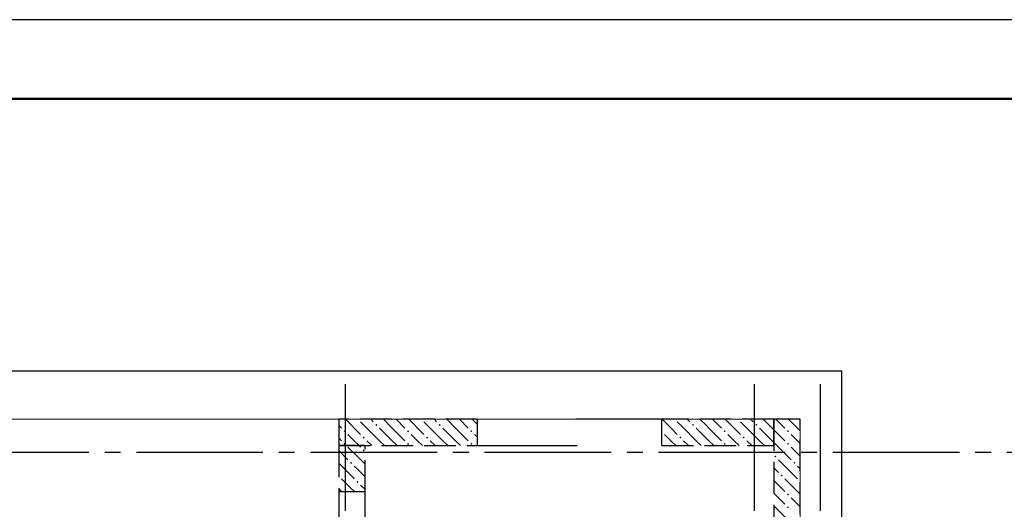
# Model space of a CAD drawing. Header units: millimetres. Extents: x 0 to 50400, y 0 to 35640.
# Tile 7 of 8: x 27747 to 35212, y 31929 to 35640. Entities that reach past the tile are written whole.
import ezdxf

# ---------------------------------------------------------------- set-up
doc = ezdxf.new("R2010")
doc.units = ezdxf.units.MM
doc.linetypes.add('______2', pattern=[324, 240, -84.00000000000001])
doc.linetypes.add('______5', pattern=[1320, 960, -120, 120, -120])
for name, color, linetype, lineweight in [('Standard', 7, 'Continuous', 25), ('ЖБ Перекрытие верхний уровень', 7, 'Continuous', 35), ('ЖБ Стена верхний уровень', 7, 'Continuous', 35)]:
    doc.layers.add(name, color=color, linetype=linetype, lineweight=lineweight)
doc.layers.add('Оси', color=7, linetype='______5', true_color=0x656565)

msp = doc.modelspace()

# ---------------------------------------------------------------- hatches: boundary and pattern name
at = {"layer": 'ЖБ Стена верхний уровень', "linetype": 'Continuous', "lineweight": 18, "transparency": 33554687}
for points in [[(30310.47906224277, 32612.3876953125), (30307.587890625, 32609.501953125), (30304.69671900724, 32612.3876953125)], [(30443.7890625, 32569.29931640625), (30451.58935546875, 32577.099609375), (30459.38232421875, 32569.29931640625), (30451.58935546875, 32561.49169921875)], [(30790.47906224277, 32612.3876953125), (30787.587890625, 32609.501953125), (30784.69671900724, 32612.3876953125)], [(30923.7890625, 32569.29931640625), (30931.58935546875, 32577.099609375), (30939.38232421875, 32569.29931640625), (30931.58935546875, 32561.49169921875)], [(32710.47906224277, 32612.3876953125), (32707.587890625, 32609.501953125), (32704.69671900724, 32612.3876953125)], [(32843.7890625, 32569.29931640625), (32851.58935546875, 32577.099609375), (32859.38232421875, 32569.29931640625), (32851.58935546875, 32561.49169921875)], [(33190.47906224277, 32612.3876953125), (33187.587890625, 32609.501953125), (33184.69671900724, 32612.3876953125)], [(33323.7890625, 32569.29931640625), (33331.58935546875, 32577.099609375), (33339.38232421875, 32569.29931640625), (33331.58935546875, 32561.49169921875)], [(33665.10498046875, 32611.98020053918), (33664.69671900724, 32612.3876953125), (33665.10498046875, 32612.3876953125)], [(30203.7890625, 32521.2890625), (30211.58935546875, 32529.0966796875), (30219.38232421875, 32521.2890625), (30211.58935546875, 32513.48876953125)], [(30347.79052734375, 32473.30078125), (30355.576171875, 32481.08642578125), (30363.3837890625, 32473.30078125), (30355.576171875, 32465.50048828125)], [(30683.7890625, 32521.2890625), (30691.58935546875, 32529.0966796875), (30699.38232421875, 32521.2890625), (30691.58935546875, 32513.48876953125)], [(30827.79052734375, 32473.30078125), (30835.576171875, 32481.08642578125), (30843.3837890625, 32473.30078125), (30835.576171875, 32465.50048828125)], [(31163.7890625, 32521.2890625), (31171.58935546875, 32529.0966796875), (31179.38232421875, 32521.2890625), (31171.58935546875, 32513.48876953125)], [(32615.09765625, 32525.58178435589), (32619.38232421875, 32521.2890625), (32615.09765625, 32517.00036758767)], [(32747.79052734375, 32473.30078125), (32755.576171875, 32481.08642578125), (32763.3837890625, 32473.30078125), (32755.576171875, 32465.50048828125)], [(33083.7890625, 32521.2890625), (33091.58935546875, 32529.0966796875), (33099.38232421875, 32521.2890625), (33091.58935546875, 32513.48876953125)], [(33227.79052734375, 32473.30078125), (33235.576171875, 32481.08642578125), (33243.3837890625, 32473.30078125), (33235.576171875, 32465.50048828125)], [(33563.7890625, 32521.2890625), (33571.58935546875, 32529.0966796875), (33579.38232421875, 32521.2890625), (33571.58935546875, 32513.48876953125)], [(30203.7890625, 32425.2978515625), (30211.58935546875, 32433.09814453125), (30219.38232421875, 32425.2978515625), (30211.58935546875, 32417.490234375)], [(30683.7890625, 32425.2978515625), (30691.58935546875, 32433.09814453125), (30699.38232421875, 32425.2978515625), (30691.58935546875, 32417.490234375)], [(31163.7890625, 32425.2978515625), (31171.58935546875, 32433.09814453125), (31179.38232421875, 32425.2978515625), (31171.58935546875, 32417.490234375)], [(32615.09765625, 32429.58654647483), (32619.38232421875, 32425.2978515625), (32615.09765625, 32421.00512970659)], [(33083.7890625, 32425.2978515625), (33091.58935546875, 32433.09814453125), (33099.38232421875, 32425.2978515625), (33091.58935546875, 32417.490234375)], [(33563.7890625, 32425.2978515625), (33571.58935546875, 32433.09814453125), (33579.38232421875, 32425.2978515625), (33571.58935546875, 32417.490234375)], [(33467.79052734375, 32329.29931640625), (33475.576171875, 32337.099609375), (33483.3837890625, 32329.29931640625), (33475.576171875, 32321.49169921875)], [(30251.77734375, 32281.2890625), (30259.5849609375, 32289.0966796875), (30267.38525390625, 32281.2890625), (30259.5849609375, 32273.48876953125)], [(33611.77734375, 32281.2890625), (33619.5849609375, 32289.0966796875), (33627.38525390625, 32281.2890625), (33619.5849609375, 32273.48876953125)], [(30165.09521484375, 32191.58935546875), (30171.38671875, 32185.2978515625), (30165.09521484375, 32179.00044014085)], [(33515.77880859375, 32185.2978515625), (33523.58642578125, 32193.09814453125), (33531.38671875, 32185.2978515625), (33523.58642578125, 32177.490234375)], [(30299.78759765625, 32137.28759765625), (30307.587890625, 32145.09521484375), (30315.38818359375, 32137.28759765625), (30307.587890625, 32129.501953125)], [(33659.78759765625, 32137.28759765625), (33665.10498046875, 32142.60997331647), (33665.10498046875, 32131.98020053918)], [(33563.7890625, 32041.2890625), (33571.58935546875, 32049.0966796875), (33579.38232421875, 32041.2890625), (33571.58935546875, 32033.48876953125)], [(33563.7890625, 31945.2978515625), (33571.58935546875, 31953.09814453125), (33579.38232421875, 31945.2978515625), (33571.58935546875, 31937.490234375)]]:
    msp.add_hatch(color=7, dxfattribs=at).paths.add_polyline_path(points, flags=16)
h = msp.add_hatch(color=7, dxfattribs=at)
h.paths.add_polyline_path([(30354.94290955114, 32384.46016532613), (30351.12287628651, 32373.95524871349), (30355.576171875, 32369.501953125), (30363.3837890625, 32377.28759765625), (30355.576171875, 32385.09521484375)])
h.paths.add_polyline_path([(30354.94290955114, 32384.46016532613), (30351.12287628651, 32373.95524871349), (30347.79052734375, 32377.28759765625)], flags=16)

# ---------------------------------------------------------------- linework, layer by layer
at = {"layer": 'Standard', "color": 7, "linetype": 'Continuous', "lineweight": 25, "transparency": 33554687}
msp.add_lwpolyline([(-1.364242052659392e-11, 0), (50400, 0), (50400, 35640), (-1.364242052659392e-11, 35640), (-1.364242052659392e-11, 0)], close=True, dxfattribs=at)
at = {"layer": 'Standard', "color": 7, "linetype": 'Continuous', "lineweight": 50, "transparency": 33554687}
msp.add_lwpolyline([(2399.999999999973, 35040), (49800, 35040), (49800, 600), (2400, 600), (2399.999999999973, 35040)], close=True, dxfattribs=at)
at = {"layer": 'Standard', "color": 254, "linetype": 'Continuous', "lineweight": -3, "true_color": 0xc4c4ff, "transparency": 33554687}
msp.add_lwpolyline([(8731.10595703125, 10041.3720703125), (33980.77880859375, 10041.3720703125), (33980.77880859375, 32976.64306640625), (8731.10595703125, 32976.64306640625), (8731.10595703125, 10041.3720703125)], dxfattribs=at)
at = {"layer": 'ЖБ Перекрытие верхний уровень', "color": 7, "linetype": 'Continuous', "lineweight": 18, "transparency": 33554687}
for p, q in [((33665.10498046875, 32612.3876953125), (9015.09521484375, 32612.3876953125)), ((33665.10498046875, 22312.39013671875), (33665.10498046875, 32612.3876953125))]:
    msp.add_line(p, q, dxfattribs=at)
at = {"layer": 'ЖБ Стена верхний уровень', "color": 251, "linetype": '______2', "lineweight": -3, "true_color": 0x656565, "transparency": 33554687}
for p, q in [((31215.09521484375, 32612.3876953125), (30165.09521484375, 32612.3876953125)), ((30165.09521484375, 32612.3876953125), (30165.09521484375, 32412.38525390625)), ((33465.1025390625, 32612.3876953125), (31973.0126953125, 32612.3876953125)), ((33465.1025390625, 32412.38525390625), (33465.1025390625, 32612.3876953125)), ((33665.10498046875, 32612.3876953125), (33465.1025390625, 32612.3876953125)), ((33465.1025390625, 32612.3876953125), (33465.1025390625, 26062.3828125)), ((33665.10498046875, 26062.3828125), (33665.10498046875, 32612.3876953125)), ((30165.09521484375, 32412.38525390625), (30165.09521484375, 32062.3828125)), ((30365.09765625, 32412.38525390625), (30165.09521484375, 32412.38525390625)), ((30165.09521484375, 32412.38525390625), (31973.0126953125, 32412.38525390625)), ((30365.09765625, 32062.3828125), (30365.09765625, 32412.38525390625)), ((32615.09765625, 32412.38525390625), (33465.1025390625, 32412.38525390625)), ((30165.09521484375, 32062.3828125), (30165.09521484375, 31862.3876953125)), ((30365.09765625, 31862.3876953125), (30365.09765625, 32062.3828125))]:
    msp.add_line(p, q, dxfattribs=at)
at = {"layer": 'ЖБ Стена верхний уровень', "color": 9, "linetype": 'Continuous', "lineweight": 18, "true_color": 0xc7c7c7, "transparency": 33554687}
for p, q in [((30165.09521484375, 32567.78881126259), (30187.587890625, 32545.2978515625)), ((30216.4892578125, 32612.3876953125), (30331.58935546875, 32497.28759765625)), ((30475.576171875, 32449.29931640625), (30331.58935546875, 32593.30078125)), ((30408.49903476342, 32612.3876953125), (30427.587890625, 32593.30078125)), ((30571.58935546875, 32545.2978515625), (30504.49951171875, 32612.3876953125)), ((30600.49292785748, 32612.3876953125), (30667.587890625, 32545.2978515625)), ((30696.4892578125, 32612.3876953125), (30811.58935546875, 32497.28759765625)), ((30955.576171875, 32449.29931640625), (30811.58935546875, 32593.30078125)), ((30888.49903476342, 32612.3876953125), (30907.587890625, 32593.30078125)), ((31051.58935546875, 32545.2978515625), (30984.49951171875, 32612.3876953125)), ((31080.49292785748, 32612.3876953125), (31147.587890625, 32545.2978515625)), ((31176.4892578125, 32612.3876953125), (31215.09521484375, 32573.78173828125)), ((32808.49903476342, 32612.3876953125), (32827.587890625, 32593.30078125)), ((33480.49292785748, 32612.3876953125), (33547.587890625, 32545.2978515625)), ((33576.4892578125, 32612.3876953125), (33665.10498046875, 32523.77197265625)), ((30283.58642578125, 32449.29931640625), (30235.576171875, 32497.28759765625)), ((30475.576171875, 32545.2978515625), (30571.58935546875, 32449.29931640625)), ((30571.58935546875, 32545.2978515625), (30667.587890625, 32449.29931640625)), ((30763.58642578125, 32449.29931640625), (30715.576171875, 32497.28759765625)), ((30955.576171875, 32545.2978515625), (31051.58935546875, 32449.29931640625)), ((31051.58935546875, 32545.2978515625), (31147.587890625, 32449.29931640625)), ((31215.09521484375, 32477.77748788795), (31195.576171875, 32497.28759765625)), ((32683.58642578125, 32449.29931640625), (32635.576171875, 32497.28759765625)), ((32875.576171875, 32545.2978515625), (32971.58935546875, 32449.29931640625)), ((32971.58935546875, 32545.2978515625), (33067.587890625, 32449.29931640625)), ((33163.58642578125, 32449.29931640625), (33115.576171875, 32497.28759765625)), ((33355.576171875, 32545.2978515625), (33451.58935546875, 32449.29931640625)), ((33451.58935546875, 32545.2978515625), (33465.1025390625, 32531.78466796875)), ((33465.1025390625, 32531.78466796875), (33547.587890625, 32449.29931640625)), ((33643.58642578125, 32449.29931640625), (33595.576171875, 32497.28759765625)), ((30165.09521484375, 32471.7919921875), (30187.587890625, 32449.29931640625)), ((30320.49485684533, 32412.38525390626), (30283.58642578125, 32449.29931640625)), ((30331.58935546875, 32401.2890625), (30320.49485684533, 32412.38525390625)), ((30379.5849609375, 32449.29931640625), (30416.49620707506, 32412.38525390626)), ((30475.576171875, 32449.29931640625), (30512.49586709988, 32412.38525390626)), ((30571.58935546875, 32449.29931640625), (30608.49966291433, 32412.38525390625)), ((30800.49485684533, 32412.38525390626), (30763.58642578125, 32449.29931640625)), ((30859.5849609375, 32449.29931640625), (30896.49620707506, 32412.38525390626)), ((30955.576171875, 32449.29931640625), (30992.49586709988, 32412.38525390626)), ((31051.58935546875, 32449.29931640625), (31088.49966291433, 32412.38525390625)), ((32720.49485684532, 32412.38525390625), (32683.58642578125, 32449.29931640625)), ((32779.5849609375, 32449.29931640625), (32816.49620707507, 32412.38525390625)), ((32875.576171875, 32449.29931640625), (32912.49586709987, 32412.38525390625)), ((32971.58935546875, 32449.29931640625), (33008.49966291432, 32412.38525390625)), ((33200.49485684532, 32412.38525390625), (33163.58642578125, 32449.29931640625)), ((33259.5849609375, 32449.29931640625), (33296.49620707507, 32412.38525390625)), ((33355.576171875, 32449.29931640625), (33392.49586709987, 32412.38525390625)), ((33451.58935546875, 32449.29931640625), (33465.1025390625, 32435.78475805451)), ((33465.1025390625, 32435.78475805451), (33595.576171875, 32305.2978515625)), ((33595.576171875, 32401.2890625), (33665.10498046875, 32331.76379010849)), ((33665.10498046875, 32427.77747844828), (33643.58642578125, 32449.29931640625)), ((30165.09521484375, 32375.78597894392), (30235.576171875, 32305.2978515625)), ((33499.5849609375, 32305.2978515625), (33643.58642578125, 32161.2890625)), ((33643.58642578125, 32257.28759765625), (33665.10498046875, 32235.77123192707)), ((33499.5849609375, 32209.29931640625), (33465.1025390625, 32243.77647619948)), ((30365.09765625, 32079.78907151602), (30331.58935546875, 32113.30078125)), ((33465.1025390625, 32147.77690989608), (33547.587890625, 32065.2978515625)), ((33547.587890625, 32161.2890625), (33665.10498046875, 32043.77197265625)), ((30165.09521484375, 32087.78881126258), (30187.587890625, 32065.2978515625)), ((33465.1025390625, 32051.78466796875), (33547.587890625, 31969.29931640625)), ((33465.1025390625, 31955.78475805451), (33595.576171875, 31825.2978515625)), ((33643.58642578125, 31969.29931640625), (33595.576171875, 32017.28759765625)), ((33665.10498046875, 31947.77747844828), (33643.58642578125, 31969.29931640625))]:
    msp.add_line(p, q, dxfattribs=at)
at = {"layer": 'ЖБ Стена верхний уровень', "color": 7, "linetype": 'Continuous', "lineweight": 25, "transparency": 33554687}
for p, q in [((31215.09521484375, 32612.3876953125), (31215.09521484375, 32412.38525390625)), ((32615.09765625, 32612.3876953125), (31964.05517578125, 32612.3876953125)), ((32615.09765625, 32412.38525390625), (32615.09765625, 32612.3876953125)), ((31215.09521484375, 32412.38525390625), (31964.05517578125, 32412.38525390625)), ((30365.09765625, 32062.3828125), (30165.09521484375, 32062.3828125))]:
    msp.add_line(p, q, dxfattribs=at)
at = {"layer": 'ЖБ Стена верхний уровень', "color": 9, "linetype": 'Continuous', "lineweight": 18, "true_color": 0xc7c7c7, "transparency": 33554687}
for points in [[(32616.4892578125, 32612.3876953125), (32685.76438089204, 32543.11257223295), (32685.76438089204, 32543.11257223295), (32731.58935546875, 32497.28759765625)], [(32875.576171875, 32449.29931640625), (32773.9357327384, 32550.95009588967), (32773.9357327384, 32550.95009588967), (32731.58935546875, 32593.30078125)], [(32971.58935546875, 32545.2978515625), (32950.26340037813, 32566.62380665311), (32950.26340037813, 32566.62380665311), (32904.49951171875, 32612.3876953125)], [(33000.49292785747, 32612.3876953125), (33038.42321251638, 32574.46030454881), (33038.42321251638, 32574.46030454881), (33067.587890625, 32545.2978515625)], [(33096.4892578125, 32612.3876953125), (33126.58038529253, 32582.29656783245), (33126.58038529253, 32582.29656783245), (33211.58935546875, 32497.28759765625)], [(33355.576171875, 32449.29931640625), (33214.7553977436, 32590.13441687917), (33214.7553977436, 32590.13441687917), (33211.58935546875, 32593.30078125)], [(33288.49903476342, 32612.3876953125), (33302.91711281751, 32597.97108392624), (33302.91711281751, 32597.97108392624), (33307.587890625, 32593.30078125)], [(33451.58935546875, 32545.2978515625), (33391.07940477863, 32605.80780225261), (33391.07940477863, 32605.80780225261), (33384.49951171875, 32612.3876953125)], [(30235.576171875, 32401.2890625), (30327.60039973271, 32309.26951495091), (30327.60039973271, 32309.26951495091), (30365.09765625, 32271.7741655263)], [(30165.09521484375, 32279.78630015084), (30276.40135849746, 32168.4744952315), (30276.40135849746, 32168.4744952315), (30283.58642578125, 32161.2890625)], [(30283.58642578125, 32257.28759765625), (30302.00168246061, 32238.87421425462), (30302.00168246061, 32238.87421425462), (30365.09765625, 32175.7846588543)], [(30187.587890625, 32161.2890625), (30250.80133917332, 32098.07561395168), (30250.80133917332, 32098.07561395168), (30286.494140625, 32062.3828125)]]:
    msp.add_lwpolyline(points, dxfattribs=at)
at = {"layer": 'Оси', "color": 8, "linetype": '______5', "lineweight": -3, "transparency": 33554687}
for p, q in [((30215.10498046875, 32876.63818359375), (30215.10498046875, 8526.83349609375)), ((33315.10986328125, 32876.63818359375), (33315.10986328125, 8526.83349609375)), ((33815.10498046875, 32876.63818359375), (33815.10498046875, 8526.83349609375)), ((8831.103515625, 32362.39013671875), (42962.9443359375, 32362.39013671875))]:
    msp.add_line(p, q, dxfattribs=at)

doc.saveas('drawing.dxf')
